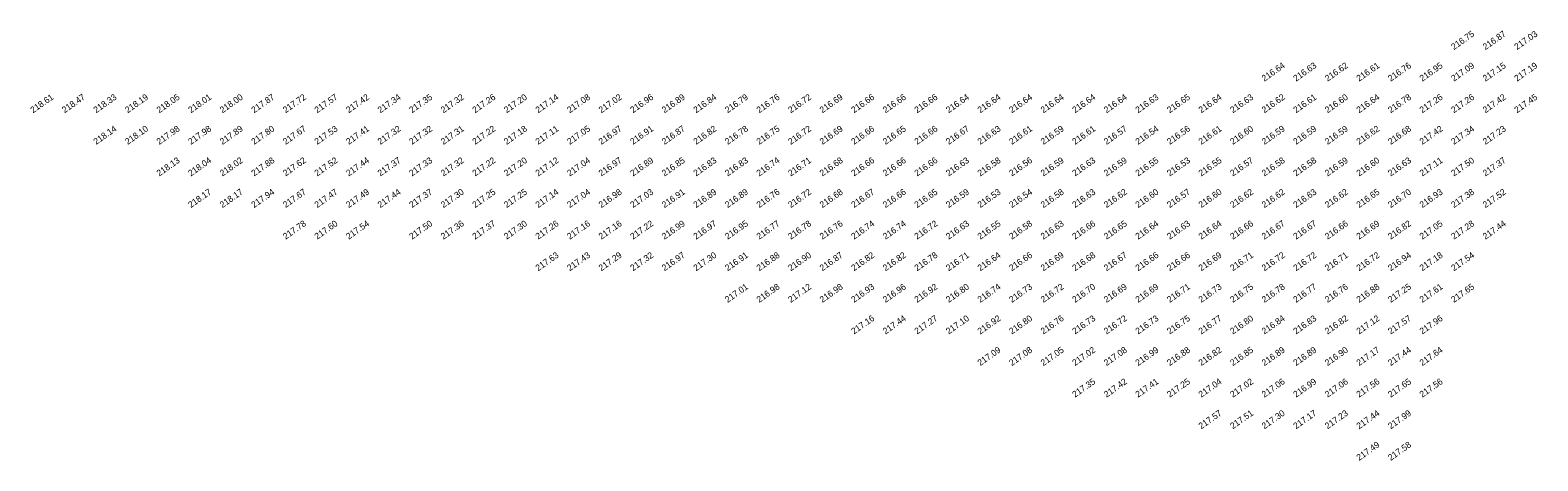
# Model space of a CAD drawing. Extents: x 2322 to 3271, y 4823 to 5326.
# Tile 1 of 10: x 2322 to 2561, y 5153 to 5221. Entities that reach past the tile are written whole.
import ezdxf

# ---------------------------------------------------------------- set-up
doc = ezdxf.new("R2010")
doc.units = 0
doc.header["$MEASUREMENT"] = 0
doc.layers.add('SPOT LEVEL', color=8, linetype='Continuous')

msp = doc.modelspace()

# ---------------------------------------------------------------- texts
at = {"layer": 'SPOT LEVEL'}
for s, p in [('216.75', (2547.59, 5218.22, 440.17)), ('216.87', (2552.59, 5218.22, 440.29)), ('217.03', (2557.59, 5218.22, 440.44)), ('216.64', (2517.59, 5213.22, 440.05)), ('216.63', (2522.59, 5213.22, 440.04)), ('216.62', (2527.59, 5213.22, 440.03)), ('216.61', (2532.59, 5213.22, 440.02)), ('216.76', (2537.59, 5213.22, 440.18)), ('216.95', (2542.59, 5213.22, 440.37)), ('217.09', (2547.59, 5213.22, 440.51)), ('217.15', (2552.59, 5213.22, 440.57)), ('217.19', (2557.59, 5213.22, 440.61)), ('218.61', (2322.59, 5208.22, 442.03)), ('218.47', (2327.59, 5208.22, 441.89)), ('218.33', (2332.59, 5208.22, 441.75)), ('218.19', (2337.59, 5208.22, 441.61)), ('218.05', (2342.59, 5208.22, 441.47)), ('218.01', (2347.59, 5208.22, 441.43)), ('218.00', (2352.59, 5208.22, 441.42)), ('217.87', (2357.59, 5208.22, 441.28)), ('217.72', (2362.59, 5208.22, 441.14)), ('217.57', (2367.59, 5208.22, 440.99)), ('217.42', (2372.59, 5208.22, 440.84)), ('217.34', (2377.59, 5208.22, 440.76)), ('217.35', (2382.59, 5208.22, 440.76)), ('217.32', (2387.59, 5208.22, 440.74)), ('217.26', (2392.59, 5208.22, 440.68)), ('217.20', (2397.59, 5208.22, 440.62)), ('217.14', (2402.59, 5208.22, 440.56)), ('217.08', (2407.59, 5208.22, 440.5)), ('217.02', (2412.59, 5208.22, 440.43)), ('216.96', (2417.59, 5208.22, 440.37)), ('216.89', (2422.59, 5208.22, 440.31)), ('216.84', (2427.59, 5208.22, 440.25)), ('216.79', (2432.59, 5208.22, 440.21)), ('216.76', (2437.59, 5208.22, 440.17)), ('216.72', (2442.59, 5208.22, 440.14)), ('216.69', (2447.59, 5208.22, 440.11)), ('216.66', (2452.59, 5208.22, 440.08)), ('216.66', (2457.59, 5208.22, 440.07)), ('216.66', (2462.59, 5208.22, 440.07)), ('216.64', (2467.59, 5208.22, 440.06)), ('216.64', (2472.59, 5208.22, 440.05)), ('216.64', (2477.59, 5208.22, 440.05)), ('216.64', (2482.59, 5208.22, 440.06)), ('216.64', (2487.59, 5208.22, 440.06)), ('216.64', (2492.59, 5208.22, 440.06)), ('216.63', (2497.59, 5208.22, 440.05)), ('216.65', (2502.59, 5208.22, 440.07)), ('216.64', (2507.59, 5208.22, 440.06)), ('216.63', (2512.59, 5208.22, 440.05)), ('216.62', (2517.59, 5208.22, 440.04)), ('216.61', (2522.59, 5208.22, 440.02)), ('216.60', (2527.59, 5208.22, 440.02)), ('216.64', (2532.59, 5208.22, 440.05)), ('216.78', (2537.59, 5208.22, 440.19)), ('217.26', (2542.59, 5208.22, 440.68)), ('217.26', (2547.59, 5208.22, 440.68)), ('217.42', (2552.59, 5208.22, 440.83)), ('217.45', (2557.59, 5208.22, 440.87)), ('218.14', (2332.59, 5203.22, 441.55)), ('218.10', (2337.59, 5203.22, 441.52)), ('217.98', (2342.59, 5203.22, 441.4)), ('217.98', (2347.59, 5203.22, 441.4)), ('217.89', (2352.59, 5203.22, 441.31)), ('217.80', (2357.59, 5203.22, 441.21)), ('217.67', (2362.59, 5203.22, 441.09)), ('217.53', (2367.59, 5203.22, 440.95)), ('217.41', (2372.59, 5203.22, 440.82)), ('217.32', (2377.59, 5203.22, 440.74)), ('217.32', (2382.59, 5203.22, 440.74)), ('217.31', (2387.59, 5203.22, 440.73)), ('217.22', (2392.59, 5203.22, 440.63)), ('217.18', (2397.59, 5203.22, 440.59)), ('217.11', (2402.59, 5203.22, 440.53)), ('217.05', (2407.59, 5203.22, 440.47)), ('216.97', (2412.59, 5203.22, 440.39)), ('216.91', (2417.59, 5203.22, 440.33)), ('216.87', (2422.59, 5203.22, 440.28)), ('216.82', (2427.59, 5203.22, 440.24)), ('216.78', (2432.59, 5203.22, 440.19)), ('216.75', (2437.59, 5203.22, 440.16)), ('216.72', (2442.59, 5203.22, 440.13)), ('216.69', (2447.59, 5203.22, 440.1)), ('216.66', (2452.59, 5203.22, 440.08)), ('216.65', (2457.59, 5203.22, 440.07)), ('216.66', (2462.59, 5203.22, 440.08)), ('216.67', (2467.59, 5203.22, 440.08)), ('216.63', (2472.59, 5203.22, 440.05)), ('216.61', (2477.59, 5203.22, 440.03)), ('216.59', (2482.59, 5203.22, 440.01)), ('216.61', (2487.59, 5203.22, 440.02)), ('216.57', (2492.59, 5203.22, 439.98)), ('216.54', (2497.59, 5203.22, 439.96)), ('216.56', (2502.59, 5203.22, 439.98)), ('216.61', (2507.59, 5203.22, 440.03)), ('216.60', (2512.59, 5203.22, 440.02)), ('216.59', (2517.59, 5203.22, 440.01)), ('216.59', (2522.59, 5203.22, 440.01)), ('216.59', (2527.59, 5203.22, 440.01)), ('216.62', (2532.59, 5203.22, 440.04)), ('216.68', (2537.59, 5203.22, 440.09)), ('217.42', (2542.59, 5203.22, 440.84)), ('217.34', (2547.59, 5203.22, 440.76)), ('217.23', (2552.59, 5203.22, 440.64)), ('218.13', (2342.59, 5198.22, 441.55)), ('218.04', (2347.59, 5198.22, 441.46)), ('218.02', (2352.59, 5198.22, 441.43)), ('217.88', (2357.59, 5198.22, 441.29)), ('217.62', (2362.59, 5198.22, 441.04)), ('217.52', (2367.59, 5198.22, 440.93)), ('217.44', (2372.59, 5198.22, 440.86)), ('217.37', (2377.59, 5198.22, 440.79)), ('217.33', (2382.59, 5198.22, 440.75)), ('217.32', (2387.59, 5198.22, 440.74)), ('217.22', (2392.59, 5198.22, 440.63)), ('217.20', (2397.59, 5198.22, 440.62)), ('217.12', (2402.59, 5198.22, 440.53)), ('217.04', (2407.59, 5198.22, 440.46)), ('216.97', (2412.59, 5198.22, 440.38)), ('216.89', (2417.59, 5198.22, 440.3)), ('216.85', (2422.59, 5198.22, 440.26)), ('216.83', (2427.59, 5198.22, 440.25)), ('216.83', (2432.59, 5198.22, 440.25)), ('216.74', (2437.59, 5198.22, 440.16)), ('216.71', (2442.59, 5198.22, 440.13)), ('216.68', (2447.59, 5198.22, 440.1)), ('216.66', (2452.59, 5198.22, 440.08)), ('216.66', (2457.59, 5198.22, 440.07)), ('216.66', (2462.59, 5198.22, 440.07)), ('216.63', (2467.59, 5198.22, 440.04)), ('216.58', (2472.59, 5198.22, 440)), ('216.56', (2477.59, 5198.22, 439.98)), ('216.59', (2482.59, 5198.22, 440)), ('216.63', (2487.59, 5198.22, 440.05)), ('216.59', (2492.59, 5198.22, 440.01)), ('216.55', (2497.59, 5198.22, 439.96)), ('216.53', (2502.59, 5198.22, 439.94)), ('216.55', (2507.59, 5198.22, 439.96)), ('216.57', (2512.59, 5198.22, 439.99)), ('216.58', (2517.59, 5198.22, 439.99)), ('216.58', (2522.59, 5198.22, 440)), ('216.59', (2527.59, 5198.22, 440.01)), ('216.60', (2532.59, 5198.22, 440.02)), ('216.63', (2537.59, 5198.22, 440.05)), ('217.11', (2542.59, 5198.22, 440.52)), ('217.50', (2547.59, 5198.22, 440.92)), ('217.37', (2552.59, 5198.22, 440.79)), ('218.17', (2347.59, 5193.22, 441.59)), ('218.17', (2352.59, 5193.22, 441.59)), ('217.94', (2357.59, 5193.22, 441.35)), ('217.67', (2362.59, 5193.22, 441.08)), ('217.47', (2367.59, 5193.22, 440.88)), ('217.49', (2372.59, 5193.22, 440.91)), ('217.44', (2377.59, 5193.22, 440.85)), ('217.37', (2382.59, 5193.22, 440.78)), ('217.30', (2387.59, 5193.22, 440.71)), ('217.25', (2392.59, 5193.22, 440.66)), ('217.25', (2397.59, 5193.22, 440.67)), ('217.14', (2402.59, 5193.22, 440.55)), ('217.04', (2407.59, 5193.22, 440.45)), ('216.98', (2412.59, 5193.22, 440.4)), ('217.03', (2417.59, 5193.22, 440.45)), ('216.91', (2422.59, 5193.22, 440.32)), ('216.89', (2427.59, 5193.22, 440.31)), ('216.89', (2432.59, 5193.22, 440.31)), ('216.76', (2437.59, 5193.22, 440.18)), ('216.72', (2442.59, 5193.22, 440.13)), ('216.68', (2447.59, 5193.22, 440.09)), ('216.67', (2452.59, 5193.22, 440.08)), ('216.66', (2457.59, 5193.22, 440.08)), ('216.65', (2462.59, 5193.22, 440.07)), ('216.59', (2467.59, 5193.22, 440)), ('216.53', (2472.59, 5193.22, 439.95)), ('216.54', (2477.59, 5193.22, 439.95)), ('216.58', (2482.59, 5193.22, 440)), ('216.63', (2487.59, 5193.22, 440.04)), ('216.62', (2492.59, 5193.22, 440.03)), ('216.60', (2497.59, 5193.22, 440.01)), ('216.57', (2502.59, 5193.22, 439.99)), ('216.60', (2507.59, 5193.22, 440.01)), ('216.62', (2512.59, 5193.22, 440.03)), ('216.62', (2517.59, 5193.22, 440.04)), ('216.63', (2522.59, 5193.22, 440.04)), ('216.62', (2527.59, 5193.22, 440.04)), ('216.65', (2532.59, 5193.22, 440.06)), ('216.70', (2537.59, 5193.22, 440.11)), ('216.93', (2542.59, 5193.22, 440.35)), ('217.38', (2547.59, 5193.22, 440.8)), ('217.52', (2552.59, 5193.22, 440.94)), ('217.78', (2362.59, 5188.22, 441.19)), ('217.60', (2367.59, 5188.22, 441.02)), ('217.54', (2372.59, 5188.22, 440.96)), ('217.50', (2382.59, 5188.22, 440.92)), ('217.36', (2387.59, 5188.22, 440.78)), ('217.37', (2392.59, 5188.22, 440.79)), ('217.30', (2397.59, 5188.22, 440.72)), ('217.26', (2402.59, 5188.22, 440.68)), ('217.16', (2407.59, 5188.22, 440.57)), ('217.16', (2412.59, 5188.22, 440.58)), ('217.22', (2417.59, 5188.22, 440.63)), ('216.99', (2422.59, 5188.22, 440.41)), ('216.97', (2427.59, 5188.22, 440.39)), ('216.95', (2432.59, 5188.22, 440.37)), ('216.77', (2437.59, 5188.22, 440.19)), ('216.78', (2442.59, 5188.22, 440.2)), ('216.76', (2447.59, 5188.22, 440.18)), ('216.74', (2452.59, 5188.22, 440.16)), ('216.74', (2457.59, 5188.22, 440.16)), ('216.72', (2462.59, 5188.22, 440.13)), ('216.63', (2467.59, 5188.22, 440.04)), ('216.55', (2472.59, 5188.22, 439.97)), ('216.58', (2477.59, 5188.22, 440)), ('216.63', (2482.59, 5188.22, 440.05)), ('216.66', (2487.59, 5188.22, 440.08)), ('216.65', (2492.59, 5188.22, 440.07)), ('216.64', (2497.59, 5188.22, 440.06)), ('216.63', (2502.59, 5188.22, 440.04)), ('216.64', (2507.59, 5188.22, 440.06)), ('216.66', (2512.59, 5188.22, 440.08)), ('216.67', (2517.59, 5188.22, 440.09)), ('216.67', (2522.59, 5188.22, 440.09)), ('216.66', (2527.59, 5188.22, 440.08)), ('216.69', (2532.59, 5188.22, 440.1)), ('216.82', (2537.59, 5188.22, 440.24)), ('217.05', (2542.59, 5188.22, 440.47)), ('217.28', (2547.59, 5188.22, 440.7)), ('217.44', (2552.59, 5188.22, 440.86)), ('217.63', (2402.59, 5183.22, 441.04)), ('217.43', (2407.59, 5183.22, 440.84)), ('217.29', (2412.59, 5183.22, 440.71)), ('217.32', (2417.59, 5183.22, 440.74)), ('216.97', (2422.59, 5183.22, 440.39)), ('217.30', (2427.59, 5183.22, 440.72)), ('216.91', (2432.59, 5183.22, 440.33)), ('216.88', (2437.59, 5183.22, 440.29)), ('216.90', (2442.59, 5183.22, 440.31)), ('216.87', (2447.59, 5183.22, 440.29)), ('216.82', (2452.59, 5183.22, 440.24)), ('216.82', (2457.59, 5183.22, 440.24)), ('216.78', (2462.59, 5183.22, 440.2)), ('216.71', (2467.59, 5183.22, 440.13)), ('216.64', (2472.59, 5183.22, 440.06)), ('216.66', (2477.59, 5183.22, 440.07)), ('216.69', (2482.59, 5183.22, 440.11)), ('216.68', (2487.59, 5183.22, 440.1)), ('216.67', (2492.59, 5183.22, 440.09)), ('216.66', (2497.59, 5183.22, 440.08)), ('216.66', (2502.59, 5183.22, 440.08)), ('216.69', (2507.59, 5183.22, 440.11)), ('216.71', (2512.59, 5183.22, 440.13)), ('216.72', (2517.59, 5183.22, 440.14)), ('216.72', (2522.59, 5183.22, 440.13)), ('216.71', (2527.59, 5183.22, 440.13)), ('216.72', (2532.59, 5183.22, 440.14)), ('216.94', (2537.59, 5183.22, 440.36)), ('217.18', (2542.59, 5183.22, 440.59)), ('217.54', (2547.59, 5183.22, 440.96)), ('217.01', (2432.59, 5178.22, 440.43)), ('216.98', (2437.59, 5178.22, 440.4)), ('217.12', (2442.59, 5178.22, 440.54)), ('216.98', (2447.59, 5178.22, 440.4)), ('216.93', (2452.59, 5178.22, 440.34)), ('216.96', (2457.59, 5178.22, 440.37)), ('216.92', (2462.59, 5178.22, 440.34)), ('216.80', (2467.59, 5178.22, 440.22)), ('216.74', (2472.59, 5178.22, 440.15)), ('216.73', (2477.59, 5178.22, 440.15)), ('216.72', (2482.59, 5178.22, 440.14)), ('216.70', (2487.59, 5178.22, 440.12)), ('216.69', (2492.59, 5178.22, 440.11)), ('216.69', (2497.59, 5178.22, 440.11)), ('216.71', (2502.59, 5178.22, 440.12)), ('216.73', (2507.59, 5178.22, 440.15)), ('216.75', (2512.59, 5178.22, 440.17)), ('216.78', (2517.59, 5178.22, 440.19)), ('216.77', (2522.59, 5178.22, 440.19)), ('216.76', (2527.59, 5178.22, 440.18)), ('216.88', (2532.59, 5178.22, 440.3)), ('217.25', (2537.59, 5178.22, 440.66)), ('217.61', (2542.59, 5178.22, 441.03)), ('217.65', (2547.59, 5178.22, 441.07)), ('217.16', (2452.59, 5173.22, 440.58)), ('217.44', (2457.59, 5173.22, 440.85)), ('217.27', (2462.59, 5173.22, 440.69)), ('217.10', (2467.59, 5173.22, 440.52)), ('216.92', (2472.59, 5173.22, 440.34)), ('216.80', (2477.59, 5173.22, 440.22)), ('216.76', (2482.59, 5173.22, 440.18)), ('216.73', (2487.59, 5173.22, 440.15)), ('216.72', (2492.59, 5173.22, 440.13)), ('216.73', (2497.59, 5173.22, 440.15)), ('216.75', (2502.59, 5173.22, 440.17)), ('216.77', (2507.59, 5173.22, 440.19)), ('216.80', (2512.59, 5173.22, 440.22)), ('216.84', (2517.59, 5173.22, 440.25)), ('216.83', (2522.59, 5173.22, 440.25)), ('216.82', (2527.59, 5173.22, 440.24)), ('217.12', (2532.59, 5173.22, 440.54)), ('217.57', (2537.59, 5173.22, 440.99)), ('217.96', (2542.59, 5173.22, 441.37)), ('217.09', (2472.59, 5168.22, 440.51)), ('217.08', (2477.59, 5168.22, 440.5)), ('217.05', (2482.59, 5168.22, 440.47)), ('217.02', (2487.59, 5168.22, 440.44)), ('217.08', (2492.59, 5168.22, 440.5)), ('216.99', (2497.59, 5168.22, 440.4)), ('216.88', (2502.59, 5168.22, 440.3)), ('216.82', (2507.59, 5168.22, 440.24)), ('216.85', (2512.59, 5168.22, 440.27)), ('216.89', (2517.59, 5168.22, 440.31)), ('216.89', (2522.59, 5168.22, 440.31)), ('216.90', (2527.59, 5168.22, 440.31)), ('217.17', (2532.59, 5168.22, 440.59)), ('217.44', (2537.59, 5168.22, 440.86)), ('217.64', (2542.59, 5168.22, 441.06)), ('217.35', (2487.59, 5163.22, 440.77)), ('217.42', (2492.59, 5163.22, 440.83)), ('217.41', (2497.59, 5163.22, 440.83)), ('217.25', (2502.59, 5163.22, 440.67)), ('217.04', (2507.59, 5163.22, 440.46)), ('217.02', (2512.59, 5163.22, 440.44)), ('217.06', (2517.59, 5163.22, 440.47)), ('216.99', (2522.59, 5163.22, 440.4)), ('217.06', (2527.59, 5163.22, 440.48)), ('217.56', (2532.59, 5163.22, 440.97)), ('217.65', (2537.59, 5163.22, 441.07)), ('217.56', (2542.59, 5163.22, 440.97)), ('217.57', (2507.59, 5158.22, 440.98)), ('217.51', (2512.59, 5158.22, 440.92)), ('217.30', (2517.59, 5158.22, 440.72)), ('217.17', (2522.59, 5158.22, 440.59)), ('217.23', (2527.59, 5158.22, 440.65)), ('217.44', (2532.59, 5158.22, 440.86)), ('217.99', (2537.59, 5158.22, 441.4)), ('217.49', (2532.59, 5153.22, 440.91)), ('217.58', (2537.59, 5153.22, 440.99))]:
    msp.add_text(s, height=1, rotation=35, dxfattribs=at).set_placement(p)

doc.saveas('drawing.dxf')
